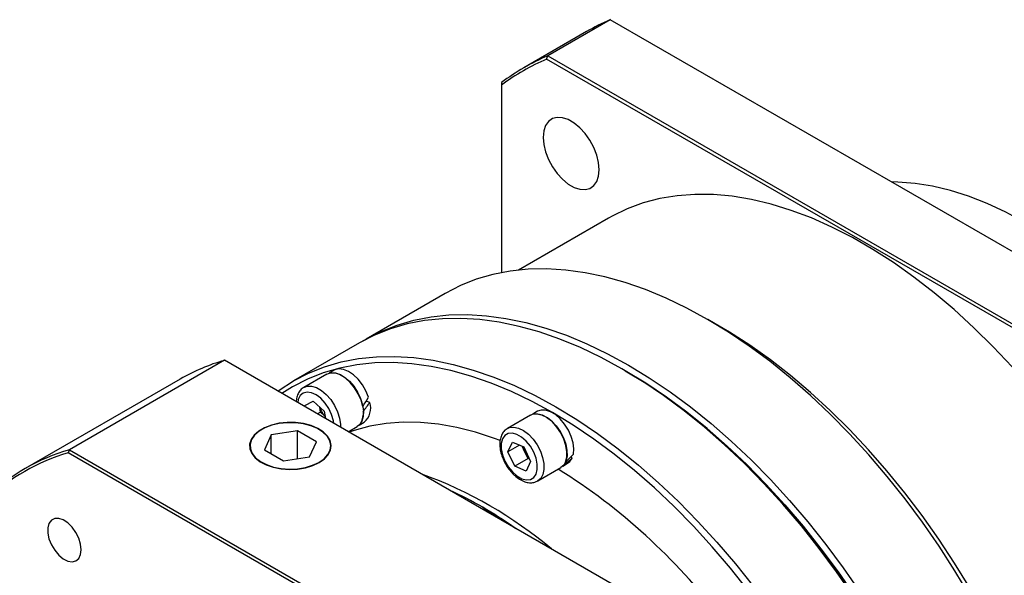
# Model space of a CAD drawing. Header units: millimetres. Extents: x 9863 to 11161, y 3530 to 4448.
# Tile 5 of 9: x 10219 to 10367, y 3849 to 3932. Entities that reach past the tile are written whole.
import ezdxf

# ---------------------------------------------------------------- set-up
doc = ezdxf.new("R2010")
doc.units = ezdxf.units.MM
doc.layers.add('1轮廓实线层', color=7, linetype='Continuous')

msp = doc.modelspace()

# ---------------------------------------------------------------- linework, layer by layer
at = {"layer": '1轮廓实线层', "linetype": 'Continuous', "lineweight": 30}
for p, q in [((10307.41, 3932.14), (10298.01, 3926.71)), ((10402.45, 3877.28), (10307.41, 3932.14)), ((10303.83, 3930.35), (10294.43, 3924.92)), ((10297.85, 3926.23), (10298.01, 3926.71)), ((10392.7, 3871.48), (10297.85, 3926.23)), ((10298.01, 3926.71), (10393.04, 3871.85)), ((10291.08, 3922.71), (10291.08, 3922.32)), ((10291.08, 3922.32), (10291.08, 3894.16)), ((10307.13, 3902.34), (10293.61, 3894.54)), ((10282.64, 3891.04), (10270.76, 3884.18)), ((10323.76, 3886.13), (10322.02, 3887.13)), ((10269.77, 3883.61), (10259.87, 3877.89)), ((10249.5, 3880.99), (10226.24, 3867.56)), ((10323.75, 3838.13), (10249.5, 3880.99)), ((10264.89, 3878.93), (10261.42, 3876.93)), ((10265.95, 3879.5), (10265.22, 3879.08)), ((10309.65, 3879.42), (10309.15, 3879.7)), ((10242.88, 3878.18), (10219.61, 3864.75)), ((10261.56, 3874.22), (10262.8, 3874.87)), ((10261.6, 3874.01), (10261.56, 3874.22)), ((10262.8, 3874.87), (10264.45, 3873.36)), ((10263.94, 3873.2), (10263.8, 3873.95)), ((10271.3, 3874.67), (10270.75, 3874.83)), ((10263.94, 3873.2), (10263.47, 3872.93)), ((10264.58, 3872.61), (10263.94, 3873.2)), ((10264.45, 3873.36), (10264.65, 3872.25)), ((10295.44, 3872.76), (10291.97, 3870.76)), ((10296.5, 3873.33), (10295.77, 3872.9)), ((10268.08, 3870.27), (10269.44, 3871.05)), ((10269.73, 3871.27), (10270.46, 3871.69)), ((10255.12, 3870.61), (10255.07, 3870.58)), ((10256.54, 3869.78), (10255.5, 3867.53)), ((10260.45, 3870.39), (10256.54, 3869.78)), ((10256.54, 3866.93), (10256.54, 3869.78)), ((10263.3, 3868.74), (10260.45, 3870.39)), ((10260.45, 3866.2), (10260.45, 3870.39)), ((10263.73, 3870.58), (10263.68, 3870.61)), ((10262.26, 3866.48), (10263.3, 3868.74)), ((10292.05, 3867.26), (10292.71, 3868.71)), ((10293.78, 3868.25), (10292.05, 3867.26)), ((10292.71, 3868.71), (10294.41, 3867.99)), ((10294.55, 3867.31), (10294.18, 3868.08)), ((10226.24, 3867.56), (10226.07, 3867.09)), ((10300.15, 3824.32), (10226.07, 3867.09)), ((10226.24, 3867.56), (10300.48, 3824.7)), ((10255.5, 3867.53), (10258.35, 3865.88)), ((10293.1, 3865.08), (10292.05, 3867.26)), ((10294.41, 3867.99), (10295.45, 3865.81)), ((10295.08, 3866.23), (10294.55, 3867.31)), ((10258.35, 3865.88), (10262.26, 3866.48)), ((10295.08, 3866.23), (10293.1, 3865.08)), ((10294.8, 3864.36), (10293.1, 3865.08)), ((10295.45, 3865.81), (10294.8, 3864.36)), ((10295.3, 3866.13), (10295.08, 3866.23)), ((10300.27, 3865.09), (10301, 3865.52)), ((10301.7, 3866.31), (10301.51, 3866.51)), ((10296.52, 3862.88), (10299.99, 3864.88)), ((10288.36, 3858.84), (10288.12, 3858.99))]:
    msp.add_line(p, q, dxfattribs=at)
at = {"layer": '1轮廓实线层', "linetype": 'Continuous', "lineweight": 30, "flags": 128}
for points in [[(10297.32, 3914.47), (10297.41, 3913.41), (10297.69, 3912.28), (10298.12, 3911.15), (10298.71, 3910.06), (10299.42, 3909.05), (10300.23, 3908.17), (10301.09, 3907.46), (10301.97, 3906.96), (10302.83, 3906.67), (10303.63, 3906.62), (10304.34, 3906.81), (10304.93, 3907.22), (10305.37, 3907.85), (10305.64, 3908.66), (10305.74, 3909.61), (10305.64, 3910.68), (10305.37, 3911.8), (10304.93, 3912.93), (10304.34, 3914.03), (10303.63, 3915.04), (10302.83, 3915.91), (10301.97, 3916.62), (10301.09, 3917.13), (10300.23, 3917.41), (10299.42, 3917.46), (10298.71, 3917.28), (10298.12, 3916.86), (10297.69, 3916.24), (10297.41, 3915.43), (10297.32, 3914.47)], [(10389.45, 3884.78), (10388.5, 3885.86), (10385.93, 3888.63), (10383.3, 3891.24), (10380.61, 3893.7), (10377.88, 3895.98), (10375.12, 3898.08), (10372.33, 3899.99), (10369.53, 3901.71), (10366.74, 3903.22), (10363.95, 3904.53), (10361.18, 3905.62), (10358.45, 3906.49), (10355.77, 3907.14), (10353.13, 3907.56), (10350.56, 3907.76), (10349.62, 3907.78)], [(10367.69, 3880), (10364.85, 3883.02), (10361.95, 3885.89), (10358.99, 3888.6), (10355.99, 3891.14), (10352.96, 3893.5), (10349.9, 3895.67), (10346.82, 3897.65), (10343.74, 3899.43), (10340.66, 3901), (10337.6, 3902.37), (10334.56, 3903.51), (10331.56, 3904.44), (10328.61, 3905.14), (10325.7, 3905.62), (10322.87, 3905.88), (10320.1, 3905.9), (10317.42, 3905.7), (10314.83, 3905.27), (10312.33, 3904.62), (10309.95, 3903.75), (10307.68, 3902.65), (10307.13, 3902.34)], [(10361.39, 3845.57), (10359.12, 3849.36), (10356.73, 3853.07), (10354.24, 3856.68), (10351.64, 3860.18), (10348.95, 3863.56), (10346.18, 3866.82), (10343.32, 3869.94), (10340.41, 3872.91), (10337.43, 3875.73), (10334.41, 3878.37), (10331.34, 3880.84), (10328.25, 3883.13), (10325.14, 3885.23), (10322.01, 3887.14), (10318.89, 3888.84), (10315.78, 3890.33), (10312.69, 3891.61), (10309.62, 3892.68), (10306.6, 3893.52), (10303.62, 3894.15), (10300.71, 3894.54), (10297.85, 3894.72), (10295.08, 3894.66), (10292.39, 3894.38), (10289.79, 3893.88), (10287.3, 3893.15), (10284.91, 3892.2), (10282.64, 3891.04)], [(10343.86, 3845.64), (10341.37, 3849.25), (10338.77, 3852.75), (10336.08, 3856.14), (10333.31, 3859.39), (10330.46, 3862.51), (10327.54, 3865.48), (10324.56, 3868.3), (10321.54, 3870.94), (10318.47, 3873.42), (10315.38, 3875.7), (10312.27, 3877.8), (10309.15, 3879.71), (10306.02, 3881.41), (10302.91, 3882.9), (10299.82, 3884.18), (10296.75, 3885.25), (10293.73, 3886.09), (10290.75, 3886.72), (10287.84, 3887.12), (10284.98, 3887.29), (10282.21, 3887.23), (10279.52, 3886.96), (10276.92, 3886.45), (10274.43, 3885.72), (10272.04, 3884.77), (10269.77, 3883.61)], [(10270.27, 3883.89), (10270.76, 3884.18), (10273.03, 3885.34), (10275.42, 3886.29), (10277.91, 3887.02), (10280.51, 3887.53), (10283.2, 3887.81), (10285.97, 3887.86), (10288.83, 3887.69), (10291.74, 3887.29), (10294.72, 3886.67), (10297.74, 3885.82), (10300.81, 3884.76), (10303.9, 3883.47), (10307.01, 3881.98), (10310.14, 3880.28), (10313.26, 3878.38), (10316.37, 3876.28), (10319.46, 3873.99), (10322.53, 3871.51), (10325.55, 3868.87), (10328.53, 3866.05), (10331.44, 3863.08), (10334.3, 3859.96), (10337.07, 3856.71), (10339.76, 3853.32), (10342.36, 3849.82), (10344.85, 3846.21)], [(10367.4, 3835.26), (10365.51, 3839.16), (10363.5, 3843.02), (10361.35, 3846.81), (10359.08, 3850.52), (10356.69, 3854.15), (10354.2, 3857.68), (10351.61, 3861.1), (10348.92, 3864.4), (10346.16, 3867.57), (10343.32, 3870.59), (10340.42, 3873.46), (10337.46, 3876.17), (10334.46, 3878.71), (10331.43, 3881.07), (10328.36, 3883.24), (10325.29, 3885.22), (10323.76, 3886.13)], [(10257.52, 3876.36), (10257.73, 3876.51), (10259.87, 3877.89), (10262.14, 3879.06), (10264.53, 3880.01), (10267.02, 3880.74), (10269.62, 3881.24), (10272.31, 3881.52), (10275.09, 3881.57), (10277.94, 3881.4), (10280.85, 3881), (10283.83, 3880.38), (10286.85, 3879.53), (10289.92, 3878.47), (10293.01, 3877.19), (10296.12, 3875.69), (10299.25, 3873.99), (10302.37, 3872.09), (10305.48, 3869.99), (10308.57, 3867.7), (10311.64, 3865.23), (10314.66, 3862.58), (10317.64, 3859.77), (10320.56, 3856.8), (10323.41, 3853.68), (10326.18, 3850.42), (10328.87, 3847.03)], [(10328.11, 3846.42), (10325.45, 3849.77), (10322.7, 3853), (10319.87, 3856.09), (10316.98, 3859.04), (10314.03, 3861.83), (10311.03, 3864.45), (10308, 3866.9), (10304.93, 3869.17), (10301.85, 3871.25), (10298.75, 3873.14), (10295.66, 3874.82), (10292.57, 3876.3), (10289.51, 3877.57), (10286.47, 3878.63), (10283.47, 3879.47), (10280.52, 3880.08), (10277.63, 3880.48), (10274.81, 3880.65), (10272.05, 3880.6), (10269.39, 3880.32), (10266.81, 3879.82), (10264.34, 3879.1), (10261.98, 3878.16), (10259.73, 3877), (10258.14, 3876.01)], [(10264.89, 3878.93), (10265.38, 3879.12), (10266.05, 3879.12), (10266.78, 3878.91), (10267.52, 3878.48), (10268.25, 3877.86), (10268.92, 3877.09), (10269.49, 3876.21), (10269.94, 3875.26), (10270.24, 3874.3), (10270.37, 3873.37), (10270.33, 3872.53), (10270.12, 3871.83), (10269.75, 3871.29), (10269.44, 3871.05)], [(10270.26, 3874.07), (10270, 3875.02), (10269.59, 3875.98), (10269.04, 3876.88), (10268.39, 3877.68), (10267.68, 3878.33), (10266.93, 3878.8), (10266.2, 3879.06), (10265.52, 3879.1), (10265.05, 3878.97)], [(10271.11, 3875.44), (10270.72, 3876.4), (10270.2, 3877.31), (10269.57, 3878.14), (10268.86, 3878.82), (10268.12, 3879.32), (10267.38, 3879.63), (10266.69, 3879.71), (10266.08, 3879.56), (10265.95, 3879.5)], [(10309.65, 3879.42), (10312.73, 3877.54), (10315.82, 3875.45), (10318.88, 3873.19), (10321.92, 3870.74), (10324.92, 3868.11), (10327.87, 3865.32), (10330.76, 3862.38), (10333.59, 3859.29), (10336.34, 3856.06), (10339, 3852.7), (10341.58, 3849.23), (10344.05, 3845.65)], [(10344.05, 3845.65), (10341.58, 3849.23), (10339, 3852.7), (10336.34, 3856.06), (10333.59, 3859.29), (10330.76, 3862.38), (10327.87, 3865.32), (10324.92, 3868.11), (10321.92, 3870.74), (10318.88, 3873.19), (10315.82, 3875.45), (10312.73, 3877.54), (10309.65, 3879.42)], [(10261.42, 3876.93), (10261.92, 3877.12), (10262.59, 3877.12), (10263.31, 3876.91), (10264.06, 3876.48), (10264.79, 3875.86), (10265.46, 3875.09), (10266.03, 3874.21), (10266.48, 3873.26), (10266.78, 3872.3), (10266.91, 3871.37), (10266.91, 3870.94)], [(10265.91, 3871.52), (10265.85, 3871.92), (10265.59, 3872.83), (10265.18, 3873.74), (10264.62, 3874.57), (10263.97, 3875.28), (10263.27, 3875.81), (10262.57, 3876.13), (10261.9, 3876.22), (10261.33, 3876.07), (10260.88, 3875.69), (10260.59, 3875.11), (10260.5, 3874.64)], [(10295.44, 3872.76), (10295.75, 3872.9), (10296.39, 3872.97), (10297.1, 3872.82), (10297.85, 3872.45), (10298.59, 3871.89), (10299.28, 3871.16), (10299.88, 3870.31), (10300.37, 3869.37), (10300.72, 3868.41), (10300.9, 3867.47), (10300.91, 3866.6), (10300.75, 3865.85), (10300.43, 3865.26), (10299.99, 3864.88)], [(10300.66, 3865.71), (10300.86, 3866.43), (10300.89, 3867.27), (10300.75, 3868.2), (10300.44, 3869.16), (10299.98, 3870.1), (10299.39, 3870.97), (10298.72, 3871.73), (10297.99, 3872.33), (10297.25, 3872.73), (10296.53, 3872.92), (10296.19, 3872.93)], [(10301.87, 3866.88), (10301.94, 3867.7), (10301.83, 3868.61), (10301.55, 3869.57), (10301.12, 3870.52), (10300.55, 3871.42), (10299.89, 3872.2), (10299.17, 3872.83), (10298.43, 3873.27), (10297.7, 3873.5), (10297.03, 3873.51), (10296.5, 3873.33)], [(10263.73, 3865.63), (10264.51, 3866.19), (10265.09, 3866.82), (10265.43, 3867.51), (10265.52, 3868.22), (10265.37, 3868.93), (10264.97, 3869.61), (10264.34, 3870.23), (10263.51, 3870.76), (10262.51, 3871.18), (10261.38, 3871.48), (10260.17, 3871.64), (10258.94, 3871.66), (10257.72, 3871.53), (10256.56, 3871.27), (10255.53, 3870.87), (10254.65, 3870.37), (10253.97, 3869.77), (10253.51, 3869.11), (10253.29, 3868.4), (10253.32, 3867.69), (10253.6, 3866.99), (10254.12, 3866.34), (10254.86, 3865.76), (10255.78, 3865.28), (10256.84, 3864.92), (10258.02, 3864.69), (10259.25, 3864.6), (10260.48, 3864.65), (10261.67, 3864.85), (10262.77, 3865.18), (10263.73, 3865.63)], [(10263.68, 3865.66), (10264.45, 3866.21), (10265.02, 3866.84), (10265.36, 3867.52), (10265.45, 3868.22), (10265.3, 3868.92), (10264.9, 3869.59), (10264.28, 3870.2), (10263.46, 3870.73), (10262.47, 3871.15), (10261.36, 3871.44), (10260.17, 3871.6), (10258.94, 3871.62), (10257.74, 3871.49), (10256.6, 3871.23), (10255.58, 3870.84), (10254.71, 3870.34), (10254.04, 3869.75), (10253.58, 3869.1), (10253.37, 3868.4), (10253.4, 3867.69), (10253.67, 3867), (10254.18, 3866.36), (10254.91, 3865.79), (10255.82, 3865.32), (10256.87, 3864.96), (10258.03, 3864.73), (10259.25, 3864.64), (10260.47, 3864.7), (10261.65, 3864.89), (10262.73, 3865.22), (10263.68, 3865.66)], [(10290.86, 3868.94), (10290.05, 3869.24), (10287.2, 3870.18), (10284.39, 3870.9), (10281.64, 3871.39), (10278.94, 3871.66), (10276.32, 3871.7), (10273.78, 3871.51), (10271.34, 3871.1), (10268.99, 3870.46), (10268.22, 3870.19)], [(10292.71, 3864.23), (10293.4, 3863.62), (10294.11, 3863.21), (10294.8, 3863.03), (10295.41, 3863.08), (10295.91, 3863.38), (10296.27, 3863.88), (10296.45, 3864.57), (10296.45, 3865.39), (10296.27, 3866.29), (10295.91, 3867.2), (10295.41, 3868.08), (10294.79, 3868.84), (10294.1, 3869.45), (10293.39, 3869.86), (10292.71, 3870.04), (10292.09, 3869.99), (10291.59, 3869.69), (10291.24, 3869.19), (10291.05, 3868.5), (10291.05, 3867.68), (10291.24, 3866.78), (10291.59, 3865.86), (10292.1, 3864.99), (10292.71, 3864.23)], [(10291.98, 3870.77), (10292.29, 3870.9), (10292.93, 3870.97), (10293.64, 3870.82), (10294.38, 3870.45), (10295.12, 3869.89), (10295.81, 3869.16), (10296.42, 3868.31), (10296.91, 3867.37), (10297.25, 3866.41), (10297.44, 3865.47), (10297.45, 3864.6), (10297.29, 3863.85), (10296.96, 3863.26), (10296.52, 3862.88)], [(10301, 3865.52), (10301.33, 3865.77), (10301.7, 3866.31)], [(10296.52, 3862.88), (10296.49, 3862.86), (10296.45, 3862.84)], [(10288.36, 3858.84), (10291.26, 3857.07), (10293.22, 3855.75)], [(10228.01, 3852.54), (10227.92, 3853.38), (10227.64, 3854.27), (10227.21, 3855.14), (10226.65, 3855.92), (10226, 3856.56), (10225.32, 3857.01), (10224.64, 3857.23), (10224.03, 3857.22), (10223.53, 3856.97), (10223.17, 3856.5), (10222.99, 3855.84), (10222.99, 3855.05), (10223.17, 3854.18), (10223.53, 3853.29), (10224.03, 3852.46), (10224.64, 3851.74), (10225.32, 3851.19), (10226, 3850.85), (10226.65, 3850.74), (10227.21, 3850.88), (10227.64, 3851.24), (10227.92, 3851.81), (10228.01, 3852.54)]]:
    msp.add_lwpolyline(points, dxfattribs=at)
at = {"layer": '1轮廓实线层', "linetype": 'Continuous', "lineweight": 30}
for centre, radius, start, end in [((10320.94, 3900.72), 34.21, 113.2829, 119.9912), ((10311.51, 3895.33), 34.16, 113.2794, 126.7314), ((10311.38, 3894.99), 34.04, 113.4067, 126.6041), ((10257.7, 3852.45), 29.69, 106.0261, 119.9425), ((10268.74, 3873.79), 2.71, 309.3227, 18.9897), ((10267.19, 3875.01), 3.53, 198.013, 222.344), ((10267.54, 3873.06), 2.82, 329.252, 5.4808), ((10297.49, 3868.74), 3.26, 192.5288, 205.9231), ((10234.37, 3839.19), 29.51, 105.9944, 134.0164), ((10234.23, 3838.86), 29.39, 106.1251, 133.8856), ((10297.74, 3868.84), 3.53, 205.5694, 222.9458), ((10257.34, 3803.7), 64.01, 49.9014, 70.104), ((10251.28, 3787.31), 91.18, 37.2165, 58.015), ((10256.09, 3803.25), 64.29, 54.9742, 64.986)]:
    msp.add_arc(centre, radius, start, end, dxfattribs=at)
for centre, major_axis, ratio, start_param, end_param in [((10267.16, 3874.99), (5.12, 7.03), 0.353496, 4.836511, 5.025908), ((10268.2, 3875.59), (5.12, 7.03), 0.353496, 4.647115, 4.836511), ((10297.71, 3868.82), (6.81, 5.81), 0.477842, 4.737735, 4.927132), ((10298.75, 3869.42), (6.81, 5.81), 0.477842, 4.564634, 4.737735)]:
    msp.add_ellipse(centre, major_axis=major_axis, ratio=ratio, start_param=start_param, end_param=end_param, dxfattribs=at)
for points, knots in [([(10261.43, 3876.91), (10261.34, 3876.86), (10261.05, 3876.71), (10260.69, 3876.27), (10260.41, 3875.63), (10260.28, 3875.12), (10260.29, 3874.8), (10260.29, 3874.76)], [0, 0, 0, 0, 0.130596, 0.401138, 0.672976, 0.958253, 1, 1, 1, 1]), ([(10291.99, 3870.76), (10291.84, 3870.66), (10291.49, 3870.44), (10291.13, 3869.9), (10290.88, 3869.22), (10290.8, 3868.43), (10290.87, 3867.55), (10291.11, 3866.63), (10291.5, 3865.71), (10292.01, 3864.85), (10292.44, 3864.31), (10292.67, 3864.06), (10292.7, 3864.03)], [0, 0, 0, 0, 0.088199, 0.191516, 0.297247, 0.408724, 0.524637, 0.641664, 0.758329, 0.874798, 0.985437, 1, 1, 1, 1]), ([(10292.7, 3864.03), (10292.82, 3863.91), (10293.17, 3863.56), (10293.8, 3863.1), (10294.55, 3862.73), (10295.27, 3862.59), (10295.91, 3862.61), (10296.27, 3862.78), (10296.42, 3862.85)], [0, 0, 0, 0, 0.1053319, 0.3050525, 0.5077298, 0.6898668, 0.8626909, 1, 1, 1, 1])]:
    msp.add_open_spline(points, degree=3, knots=knots, dxfattribs=at)

doc.saveas('drawing.dxf')
